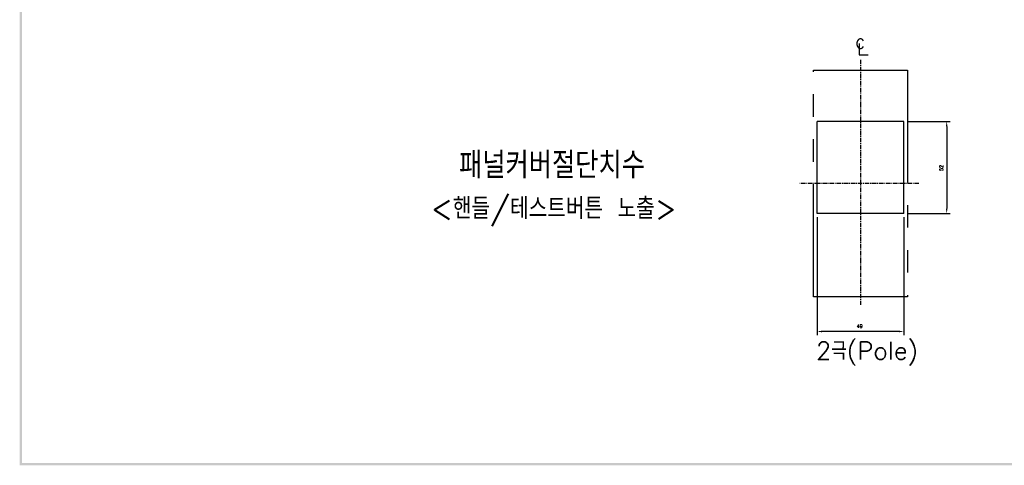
# Model space of a CAD drawing. Extents: x -28 to 1048, y -170 to 585.
# Tile 1 of 5: x -17 to 539, y -166 to 86. Entities that reach past the tile are written whole.
import ezdxf

# ---------------------------------------------------------------- set-up
doc = ezdxf.new("R2010")
doc.units = 0
doc.header["$MEASUREMENT"] = 0
doc.linetypes.add('CENTER', pattern=[2, 1.25, -0.25, 0.25, -0.25])
doc.linetypes.add('PHANTOMX2', pattern=[127, 63.5, -12.7, 12.7, -12.7, 12.7, -12.7])
for name, color, linetype in [('cen', 1, 'CENTER'), ('di', 3, 'CONTINUOUS'), ('DIM', 3, 'CONTINUOUS'), ('dwg', 7, 'CONTINUOUS'), ('NOTE', 4, 'CONTINUOUS'), ('ph', 6, 'PHANTOMX2')]:
    doc.layers.add(name, color=color, linetype=linetype)
doc.styles.add('K25', font='TXT', dxfattribs={"width": 0.9, "height": 2.5, "bigfont": 'TBHAN'})
doc.styles.add('KIM', font='ROMANS.shx', dxfattribs={"height": 5, "bigfont": 'GSG1.shx'})
doc.styles.get("Standard").update_dxf_attribs({"font": 'romans.shx', "height": 2, "bigfont": 'hgs.shx'})
doc.dimstyles.new('STANDARD$0', dxfattribs={"dimtxt": 5, "dimasz": 5, "dimexe": 1, "dimexo": 2, "dimgap": 2, "dimtad": 1, "dimdec": 4, "dimzin": 12, "dimdsep": 46, "dimtxsty": 'KIM', "dimcen": -1, "dimdle": 0.1, "dimadec": 0, "dimazin": 0, "dimtfac": 1, "dimtdec": 4, "dimtmove": 0, "dimatfit": 3, "dimfxl": 0, "dimtolj": 1, "dimtzin": 0, "dimarcsym": 0})

# ---------------------------------------------------------------- blocks, each defined once
blk = doc.blocks.new('*D311')
at = {"layer": 'di'}
for p, q in [((432.98, -25.7), (432.98, -92.24)), ((481.98, -25.7), (481.98, -92.24)), ((479.18, -90.24), (435.78, -90.24))]:
    blk.add_line(p, q, dxfattribs=at)
for points in [[(435.78, -89.77), (435.78, -90.7), (432.98, -90.24)], [(479.18, -89.77), (479.18, -90.7), (481.98, -90.24)]]:
    blk.add_solid(points, dxfattribs=at)
at = {"layer": 'di', "insert": (457.07, -87.24), "char_height": 2, "attachment_point": 5}
blk.add_mtext('\\A1;49', dxfattribs=at)
blk = doc.blocks.new('*D312')
at = {"layer": 'di'}
for p, q in [((483.98, 28.3), (508.17, 28.3)), ((506.17, 25.5), (506.17, -20.9)), ((483.98, -23.7), (508.17, -23.7))]:
    blk.add_line(p, q, dxfattribs=at)
for points in [[(505.7, 25.5), (506.63, 25.5), (506.17, 28.3)], [(505.7, -20.9), (506.63, -20.9), (506.17, -23.7)]]:
    blk.add_solid(points, dxfattribs=at)
at = {"layer": 'di', "insert": (503.17, 2.02), "char_height": 2, "attachment_point": 5, "rotation": 90}
blk.add_mtext('\\A1;52', dxfattribs=at)

msp = doc.modelspace()

# ---------------------------------------------------------------- linework, layer by layer
at = {"layer": 'cen', "ltscale": 2}
for p, q in [((457.48, 63.08), (457.48, -75.208)), ((490.479, -6.704), (423.309, -6.704))]:
    msp.add_line(p, q, dxfattribs=at)
at = {"layer": 'dwg', "color": 7}
for p, q in [((481.98, 28.296), (432.98, 28.296)), ((432.98, -23.704), (432.98, 28.296)), ((481.98, -23.704), (481.98, 28.296)), ((481.98, -23.704), (432.98, -23.704))]:
    msp.add_line(p, q, dxfattribs=at)
at = {"layer": 'dwg'}
for points in [[(-17.077, -165.747), (-15.777, -165.097), (-17.077, 580.453), (-15.777, 579.153)], [(1043.723, -165.747), (1042.423, -164.447), (-17.077, -165.747), (-15.777, -164.447)]]:
    msp.add_trace(points, dxfattribs=at)
at = {"layer": 'NOTE'}
for p, q in [((456.841, 72.295), (456.841, 65.776)), ((456.841, 65.776), (461.798, 65.776))]:
    msp.add_line(p, q, dxfattribs=at)
at = {"layer": 'ph'}
for p, q in [((430.98, -70.704), (430.98, 57.296)), ((430.98, 57.296), (483.98, 57.296)), ((483.98, 57.296), (483.98, -70.704)), ((483.98, -70.704), (430.98, -70.704))]:
    msp.add_line(p, q, dxfattribs=at)

# ---------------------------------------------------------------- texts
at = {"layer": 'di', "attachment_point": 1}
for s, insert, char_height, width in [('{\\Fromans,hgs|c129;패널커버절단치수}', (230.911, 11.122), 15, 177.9211), ('{\\Fromans,hgs|c129;2극(Pole)}', (432.446, -96.112), 10, 116.39597)]:
    msp.add_mtext(s, dxfattribs=dict(at, insert=insert, char_height=char_height, width=width))
at = {"layer": 'DIM', "insert": (215.086, -14.78), "char_height": 12, "width": 207.68749, "attachment_point": 1}
msp.add_mtext('\\pt156;<핸들/테스트버튼 노출>', dxfattribs=at)
at = {"layer": 'NOTE', "style": 'K25', "width": 0.9}
msp.add_text('c', height=7.925, dxfattribs=at).set_placement((454.625, 69.525))

# ---------------------------------------------------------------- dimensions: what is measured, and where the dimension line sits
at = {"layer": 'di'}
dim = msp.add_linear_dim(base=(506.166, -23.704), p1=(481.98, 28.296), p2=(481.98, -23.704), angle=90, dimstyle='STANDARD$0', override={"dimtxt": 3, "dimasz": 2.8, "dimexe": 2, "dimdec": 2, "dimzin": 8, "dimtxsty": 'Standard', "dimcen": 0, "dimclrd": 256, "dimclre": 256, "dimclrt": 256, "dimadec": 2, "dimazin": 2, "dimtfac": 0.6, "dimtdec": 2, "dimtzin": 8, "dimlwd": 65535, "dimlwe": 65535, "dimarcsym": 1}, dxfattribs=at)
dim.commit()
dim.dimension.update_dxf_attribs({"geometry": '*D312', "text_midpoint": (506.166, 2.021), "dimtype": 160})
dim = msp.add_linear_dim(base=(432.98, -90.238), p1=(481.98, -23.704), p2=(432.98, -23.704), dimstyle='STANDARD$0', override={"dimtxt": 3, "dimasz": 2.8, "dimexe": 2, "dimdec": 2, "dimzin": 8, "dimtxsty": 'Standard', "dimcen": 0, "dimclrd": 256, "dimclre": 256, "dimclrt": 256, "dimadec": 2, "dimazin": 2, "dimtfac": 0.6, "dimtdec": 2, "dimtzin": 8, "dimlwd": 65535, "dimlwe": 65535, "dimarcsym": 1}, dxfattribs=at)
dim.commit()
dim.dimension.update_dxf_attribs({"geometry": '*D311', "text_midpoint": (457.075, -90.238), "dimtype": 160})

doc.saveas('drawing.dxf')
